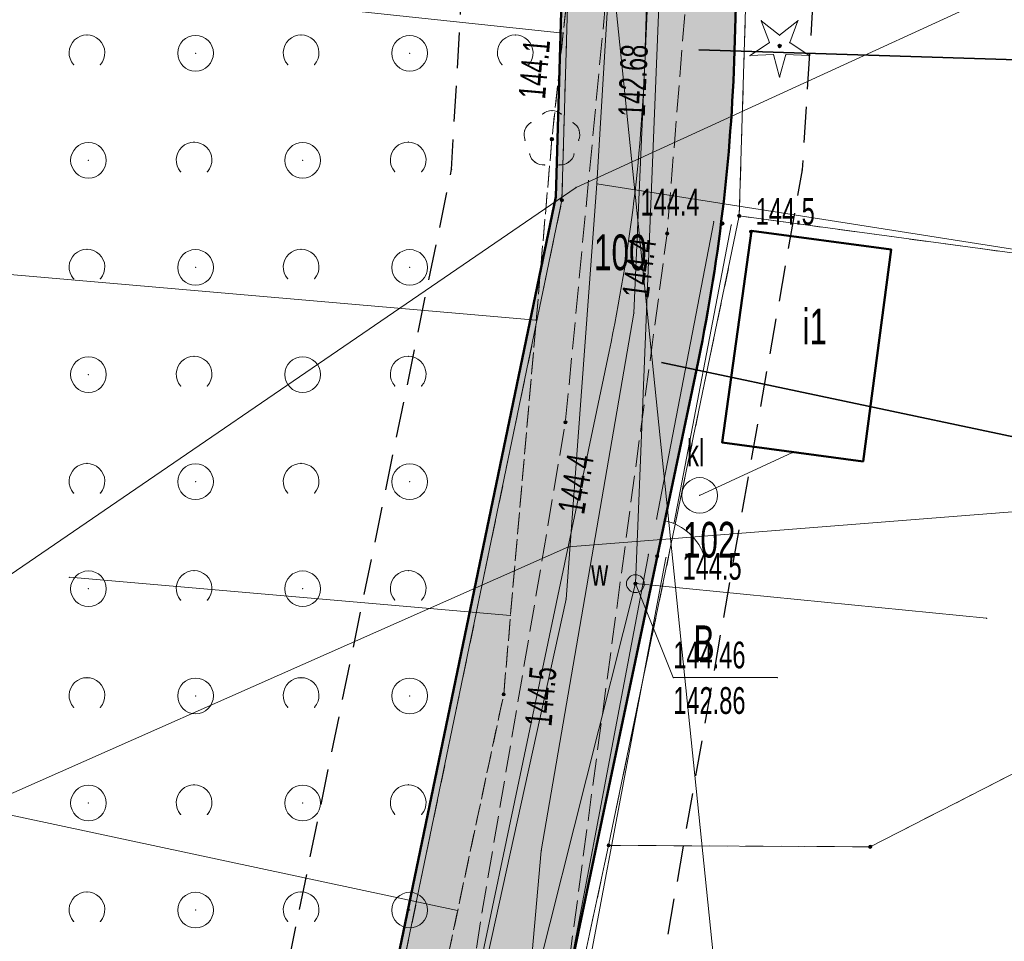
# Model space of a CAD drawing. Extents: x 6456700 to 6518119, y 5963420 to 5980059.
# Tile 213 of 256: x 6512472 to 6512499, y 5966278 to 5966304. Entities that reach past the tile are written whole.
import ezdxf
from ezdxf.enums import TextEntityAlignment as Align

# ---------------------------------------------------------------- set-up
doc = ezdxf.new("R2010")
doc.units = 0
doc.header["$MEASUREMENT"] = 0
for name, pattern in [('L_0_03', [1, 0.5, -0.5]), ('L_0_04', [1.5, 1, -0.5]), ('L_0_52', [1, 0.75, -0.25]), ('L_0_5A', [0.75, 0.5, -0.25])]:
    doc.linetypes.add(name, pattern=pattern)
doc.layers.get('0').update_dxf_attribs({"color": 2, "linetype": 'CONTINUOUS', "lineweight": 5})
for name, color, linetype, lineweight in [('000_Inne__niezydentyfikowane_', 7, 'CONTINUOUS', 18), ('18mm Kreska ciągła', 7, 'CONTINUOUS', 18), ('203_punkt_graniczny', 7, 'CONTINUOUS', 18), ('210_oznaczenie_konturu_uzytku_gruntowego', 96, 'CONTINUOUS', 18), ('211_numer_dzialki_ewidencyjnej', 7, 'CONTINUOUS', 18), ('218_kontur_uzytku_gruntowego', 96, 'L_0_03', 18), ('219_dzialka_ewidencyjna', 7, 'CONTINUOUS', 18), ('312_budynek_ewidencyjny', 7, 'CONTINUOUS', 18), ('312_oznaczenie_budynku_ewidencyjnego_Atr117', 7, 'CONTINUOUS', 18), ('35mm Ciągła', 7, 'CONTINUOUS', 35), ('50mm Kreska ciągła', 7, 'CONTINUOUS', 50), ('9mm Kreska ciągła', 252, 'CONTINUOUS', 9), ('drzewo_iglaste', 7, 'CONTINUOUS', 18), ('drzewo_lisciaste', 7, 'CONTINUOUS', 18), ('furtka', 7, 'CONTINUOUS', 18), ('jezdnia', 7, 'CONTINUOUS', 18), ('komora_podziemna', 7, 'CONTINUOUS', 18), ('komora_podziemna_Atr17', 7, 'CONTINUOUS', 18), ('ogrodzenie_trwale', 7, 'CONTINUOUS', 18), ('osadnik__szambo', 7, 'CONTINUOUS', 18), ('osadnik__szambo_Atr17', 7, 'CONTINUOUS', 18), ('pikieta_naturalna', 7, 'CONTINUOUS', 18), ('pikieta_naturalna_Atr2', 7, 'CONTINUOUS', 18), ('przewod_elektroenergetyczny_niskiego_napiecia', 7, 'CONTINUOUS', 18), ('przewod_kanalizacyjny', 7, 'CONTINUOUS', 18), ('przewod_telekomunikacyjny_podziemny', 7, 'CONTINUOUS', 18), ('przewod_wodociagowy', 7, 'CONTINUOUS', 18), ('rzedna', 7, 'CONTINUOUS', 18), ('rzedna_Atr2', 7, 'CONTINUOUS', 18), ('rzedna_Atr3', 7, 'CONTINUOUS', 18), ('sciana_oporowa__linia_', 7, 'CONTINUOUS', 18), ('skarpa_nieumocniona', 7, 'CONTINUOUS', 18), ('zadrzewienie__zakrzewienie', 7, 'CONTINUOUS', 18), ('Zakres', 7, 'CONTINUOUS', 18)]:
    doc.layers.add(name, color=color, linetype=linetype, lineweight=lineweight)
doc.styles.get("Standard").update_dxf_attribs({"font": 'txt', "width": 0.75})

# ---------------------------------------------------------------- blocks, each defined once
blk = doc.blocks.new('mdcp_nowa')
at = {"layer": '203_punkt_graniczny', "linetype": 'Continuous', "lineweight": 18, "true_color": 0x000000}
for points in [[(6495218.31, 5982749.665, 1), (6495218.31, 5982749.755, 1)], [(6495223.28, 5982749.225, 1), (6495223.28, 5982749.315, 1)], [(6495219.62, 5982731.595, 1), (6495219.62, 5982731.685, 1)], [(6495226.95, 5982731.555, 1), (6495226.95, 5982731.645, 1)]]:
    blk.add_hatch(color=18, dxfattribs=at).paths.add_polyline_path(points)
at = {"layer": 'drzewo_iglaste', "linetype": 'Continuous', "lineweight": 18, "true_color": 0x009900}
blk.add_hatch(color=94, dxfattribs=at).paths.add_polyline_path([(6495224.41, 5982753.98, 1), (6495224.41, 5982754.08, 1)])
at = {"layer": 'drzewo_lisciaste', "linetype": 'Continuous', "lineweight": 18, "true_color": 0x009900}
blk.add_hatch(color=94, dxfattribs=at).paths.add_polyline_path([(6495218.03, 5982751.37, 1), (6495218.03, 5982751.47, 1)])
at = {"layer": 'pikieta_naturalna', "linetype": 'Continuous', "lineweight": 18, "true_color": 0x000000}
for points in [[(6495218.03, 5982751.375, 1), (6495218.03, 5982751.465, 1)], [(6495222.81, 5982749.015, 1), (6495222.81, 5982749.105, 1)], [(6495221.26, 5982748.735, 1), (6495221.26, 5982748.825, 1)], [(6495223.61, 5982748.785, 1), (6495223.61, 5982748.875, 1)], [(6495218.41, 5982743.445, 1), (6495218.41, 5982743.535, 1)], [(6495220.98, 5982739.695, 1), (6495220.98, 5982739.785, 1)], [(6495216.68, 5982735.825, 1), (6495216.68, 5982735.915, 1)]]:
    blk.add_hatch(color=18, dxfattribs=at).paths.add_polyline_path(points)
at = {"layer": 'rzedna', "linetype": 'Continuous', "lineweight": 18, "true_color": 0x000000}
blk.add_hatch(color=18, dxfattribs=at).paths.add_polyline_path([(6495220.37, 5982738.925, 1), (6495220.37, 5982739.015, 1)])
at = {"layer": '000_Inne__niezydentyfikowane_', "linetype": 'Continuous', "lineweight": 18, "flags": 128}
for points in [[(6495218.35, 5982754.39), (6495206.82, 5982755.62)], [(6495217.59, 5982746.35), (6495193.69, 5982748.42)], [(6495216.87, 5982738.08), (6495204.51, 5982739.15)], [(6495215.39, 5982729.82), (6495191.15, 5982734.99)]]:
    blk.add_lwpolyline(points, dxfattribs=at)
at = {"layer": '000_Inne__niezydentyfikowane_'}
for p in [(6495218.35, 5982754.39), (6495217.59, 5982746.35), (6495204.51, 5982739.15), (6495216.87, 5982738.08), (6495215.39, 5982729.82)]:
    blk.add_point(p, dxfattribs=at)
at = {"layer": '203_punkt_graniczny', "color": 7, "linetype": 'Continuous', "lineweight": 18}
for centre in [(6495218.31, 5982749.71), (6495223.28, 5982749.27), (6495219.62, 5982731.64), (6495226.95, 5982731.6)]:
    blk.add_circle(centre, 0.045, dxfattribs=at)
at = {"layer": '203_punkt_graniczny'}
for p in [(6495218.31, 5982749.71), (6495223.28, 5982749.27), (6495219.62, 5982731.64), (6495226.95, 5982731.6)]:
    blk.add_point(p, dxfattribs=at)
at = {"layer": '218_kontur_uzytku_gruntowego', "lineweight": 18, "flags": 128}
for points in [[(6495218.31, 5982749.71), (6495219.08, 5982776.24)], [(6495223.28, 5982749.27), (6495224.09, 5982775.84)], [(6495212.69, 5982722.62), (6495218.31, 5982749.71)], [(6495219.62, 5982731.64), (6495223.28, 5982749.27)], [(6495250.35, 5982745.6), (6495223.28, 5982749.27)], [(6495232.48, 5982734.43), (6495226.95, 5982731.6)], [(6495219.62, 5982731.64), (6495217.68, 5982722.62)], [(6495226.95, 5982731.6), (6495219.62, 5982731.64)]]:
    blk.add_lwpolyline(points, dxfattribs=at)
at = {"layer": '218_kontur_uzytku_gruntowego'}
for p in [(6495218.31, 5982749.71), (6495218.31, 5982749.71), (6495218.31, 5982749.71), (6495218.31, 5982749.71), (6495223.28, 5982749.27), (6495223.28, 5982749.27), (6495223.28, 5982749.27), (6495223.28, 5982749.27), (6495223.28, 5982749.27), (6495223.28, 5982749.27), (6495219.62, 5982731.64), (6495219.62, 5982731.64), (6495219.62, 5982731.64), (6495219.62, 5982731.64), (6495219.62, 5982731.64), (6495219.62, 5982731.64), (6495226.95, 5982731.6), (6495226.95, 5982731.6), (6495226.95, 5982731.6), (6495226.95, 5982731.6)]:
    blk.add_point(p, dxfattribs=at)
at = {"layer": '219_dzialka_ewidencyjna', "color": 3, "linetype": 'Continuous', "lineweight": 18, "flags": 128}
for points in [[(6495219.08, 5982776.24), (6495218.31, 5982749.71)], [(6495224.09, 5982775.84), (6495223.28, 5982749.27)], [(6495218.31, 5982749.71), (6495212.69, 5982722.62)], [(6495223.28, 5982749.27), (6495219.62, 5982731.64)], [(6495223.28, 5982749.27), (6495250.35, 5982745.6)], [(6495226.95, 5982731.6), (6495232.48, 5982734.43)], [(6495219.62, 5982731.64), (6495217.68, 5982722.62)], [(6495219.62, 5982731.64), (6495226.95, 5982731.6)]]:
    blk.add_lwpolyline(points, dxfattribs=at)
at = {"layer": '219_dzialka_ewidencyjna', "color": 3}
for p in [(6495218.31, 5982749.71), (6495218.31, 5982749.71), (6495223.28, 5982749.27), (6495223.28, 5982749.27), (6495223.28, 5982749.27), (6495219.62, 5982731.64), (6495219.62, 5982731.64), (6495219.62, 5982731.64), (6495226.95, 5982731.6), (6495226.95, 5982731.6)]:
    blk.add_point(p, dxfattribs=at)
at = {"layer": '312_budynek_ewidencyjny', "color": 7, "linetype": 'Continuous', "lineweight": 50, "flags": 128}
for points in [[(6495222.8, 5982742.92), (6495223.62, 5982748.85)], [(6495223.62, 5982748.85), (6495227.54, 5982748.33)], [(6495227.54, 5982748.33), (6495226.75, 5982742.39)], [(6495226.75, 5982742.39), (6495222.8, 5982742.92)]]:
    blk.add_lwpolyline(points, dxfattribs=at)
at = {"layer": '312_budynek_ewidencyjny'}
for p in [(6495223.62, 5982748.85), (6495223.62, 5982748.85), (6495227.54, 5982748.33), (6495227.54, 5982748.33), (6495222.8, 5982742.92), (6495222.8, 5982742.92), (6495226.75, 5982742.39), (6495226.75, 5982742.39)]:
    blk.add_point(p, dxfattribs=at)
at = {"layer": 'drzewo_iglaste', "color": 94, "linetype": 'Continuous', "lineweight": 13, "flags": 128}
for points in [[(6495224.127, 5982754.123), (6495223.898, 5982754.736)], [(6495223.898, 5982754.736), (6495224.41, 5982754.329)], [(6495224.41, 5982754.329), (6495224.922, 5982754.736)], [(6495224.922, 5982754.736), (6495224.693, 5982754.123)], [(6495223.582, 5982753.762), (6495224.127, 5982754.123)], [(6495224.693, 5982754.123), (6495225.238, 5982753.762)], [(6495224.235, 5982753.79), (6495223.582, 5982753.762)], [(6495224.41, 5982753.16), (6495224.235, 5982753.79)], [(6495224.585, 5982753.79), (6495224.41, 5982753.16)], [(6495225.238, 5982753.762), (6495224.585, 5982753.79)]]:
    blk.add_lwpolyline(points, dxfattribs=at)
at = {"layer": 'drzewo_iglaste', "color": 94, "linetype": 'Continuous', "lineweight": 18}
blk.add_circle((6495224.41, 5982754.03), 0.05, dxfattribs=at)
at = {"layer": 'drzewo_iglaste'}
for p in [(6495223.898, 5982754.736), (6495223.898, 5982754.736), (6495224.922, 5982754.736), (6495224.922, 5982754.736), (6495224.41, 5982754.329), (6495224.41, 5982754.329), (6495224.127, 5982754.123), (6495224.127, 5982754.123), (6495224.41, 5982754.03), (6495224.693, 5982754.123), (6495224.693, 5982754.123), (6495223.582, 5982753.762), (6495223.582, 5982753.762), (6495224.235, 5982753.79), (6495224.235, 5982753.79), (6495224.585, 5982753.79), (6495224.585, 5982753.79), (6495225.238, 5982753.762), (6495225.238, 5982753.762), (6495224.41, 5982753.16), (6495224.41, 5982753.16)]:
    blk.add_point(p, dxfattribs=at)
at = {"layer": 'drzewo_lisciaste', "color": 94, "linetype": 'Continuous', "lineweight": 18}
blk.add_circle((6495218.03, 5982751.42), 0.05, dxfattribs=at)
at = {"layer": 'drzewo_lisciaste', "color": 94, "linetype": 'Continuous', "lineweight": 13}
for centre, start, end in [((6495218.03, 5982751.82), 49.272, 130.728), ((6495217.65, 5982751.544), 121.308, 202.548), ((6495218.41, 5982751.544), 337.452, 58.692), ((6495217.795, 5982751.096), 193.221, 274.871), ((6495218.265, 5982751.096), 265.129, 346.779)]:
    blk.add_arc(centre, 0.4, start, end, dxfattribs=at)
at = {"layer": 'drzewo_lisciaste'}
for p in [(6495217.769, 5982752.123), (6495218.03, 5982752.22), (6495218.291, 5982752.123), (6495217.442, 5982751.886), (6495218.618, 5982751.886), (6495217.27, 5982751.668), (6495218.79, 5982751.668), (6495217.281, 5982751.391), (6495218.03, 5982751.42), (6495218.779, 5982751.391), (6495217.406, 5982751.005), (6495218.654, 5982751.005), (6495217.56, 5982750.772), (6495217.829, 5982750.697), (6495218.231, 5982750.697), (6495218.5, 5982750.772)]:
    blk.add_point(p, dxfattribs=at)
at = {"layer": 'furtka', "color": 7, "linetype": 'Continuous', "lineweight": 18, "flags": 128}
blk.add_lwpolyline([(6495221.21, 5982740.73), (6495220.98, 5982739.74)], dxfattribs=at)
at = {"layer": 'furtka', "color": 7, "linetype": 'Continuous', "lineweight": 18}
blk.add_arc((6495220.872, 5982739.269), 1.5, 16.921, 76.921, dxfattribs=at)
at = {"layer": 'furtka'}
for p in [(6495221.21, 5982740.73), (6495221.211, 5982740.73), (6495221.896, 5982740.364), (6495220.98, 5982739.74), (6495222.307, 5982739.705)]:
    blk.add_point(p, dxfattribs=at)
at = {"layer": 'jezdnia', "color": 7, "linetype": 'L_0_52', "lineweight": 18, "flags": 128}
blk.add_lwpolyline([(6495195.83, 5982978.97), (6495200.77, 5982990.52), (6495203.76, 5983005.28), (6495200.35, 5983025.82), (6495193.24, 5983036.29), (6495189.14, 5983049.6), (6495185.12, 5983067.8), (6495183.17, 5983077.08), (6495178.19, 5983089.73), (6495174.64, 5983098.86), (6495168.43, 5983115.09), (6495161.55, 5983133.83), (6495154.76, 5983147.58), (6495144.33, 5983166.27), (6495135.54, 5983182.13), (6495131.43, 5983212.99), (6495131.68, 5983233.26), (6495131.46, 5983243.99), (6495128.32, 5983280.81), (6495127.29, 5983298.52), (6495124.19, 5983336.19), (6495123.5, 5983344), (6495121.28, 5983367.92), (6495119.64, 5983396.13), (6495116.73, 5983412.76), (6495117.19, 5983441.35), (6495116.43, 5983457.42), (6495115.48, 5983476.53), (6495115.11, 5983482.62), (6495112.3, 5983484.4), (6495091.45, 5983481.81), (6495091.37, 5983484.19), (6495109.96, 5983486.92), (6495113.25, 5983490.41), (6495113.24, 5983503.43), (6495112.69, 5983521.82), (6495113.13, 5983545.8), (6495113.51, 5983566.95), (6495116.02, 5983585), (6495118.4, 5983609.28), (6495123.42, 5983650.06), (6495131.2, 5983686.54), (6495140.07, 5983719.72), (6495146.41, 5983753.33), (6495149.05, 5983763.24), (6495154.18, 5983776.85), (6495160.67, 5983784.68), (6495175.29, 5983798.4), (6495197.26, 5983816.17), (6495217.4, 5983831.86), (6495238.65, 5983846.53), (6495263.72, 5983869.02), (6495276.39, 5983884.8), (6495285.32, 5983901), (6495289.2, 5983910.41), (6495292.89, 5983924.2), (6495294.78, 5983930.12), (6495299.2, 5983944.93), (6495304.61, 5983964.52), (6495307.5, 5983979.46), (6495307.59, 5983992.22), (6495306.46, 5984009.09), (6495305.69, 5984028.3), (6495305.67, 5984038.17), (6495300.99, 5984057.07), (6495297.28, 5984082.3), (6495291.79, 5984107.54), (6495288.36, 5984130.45), (6495280.64, 5984151.56), (6495274.64, 5984171.22), (6495270.98, 5984181.26), (6495273.99, 5984181.03), (6495276.87, 5984171.8), (6495283.5, 5984152.14), (6495291.35, 5984131.82), (6495294.78, 5984110.77), (6495299.68, 5984081.31), (6495303.27, 5984060.79), (6495332.62, 5984062.58), (6495350.78, 5984065.69), (6495352.73, 5984070.57), (6495357.63, 5984062.1), (6495352.37, 5984062.87), (6495334.16, 5984059.86), (6495303.89, 5984056.79), (6495307.64, 5984045.46), (6495309.06, 5984037.47), (6495310.62, 5984029.01), (6495312.95, 5983997.49), (6495310.44, 5983991.82), (6495310.09, 5983979.31), (6495307.08, 5983963.82), (6495301.68, 5983944.67), (6495295.97, 5983923.79), (6495292.77, 5983913.71), (6495290.13, 5983906.38), (6495284.32, 5983893.37), (6495278.05, 5983883.04), (6495264.46, 5983865.44), (6495239.09, 5983842.69), (6495219.23, 5983829.73), (6495216.93, 5983819.97), (6495223.58, 5983813.84), (6495228.16, 5983809.41), (6495224.21, 5983807.55), (6495214.94, 5983813.05), (6495207.87, 5983817.5), (6495201.24, 5983815.27), (6495178.34, 5983796.41), (6495165.6, 5983786.15), (6495159.73, 5983777.73), (6495154.77, 5983771.17), (6495151.16, 5983759.97), (6495150.26, 5983749.93), (6495142.6, 5983719.51), (6495134.42, 5983684.95), (6495127.4, 5983650.76), (6495120.08, 5983602.2), (6495117.42, 5983578.29), (6495115.94, 5983567.9), (6495115.38, 5983544.13), (6495115.07, 5983520.98), (6495115.65, 5983504.52), (6495116.24, 5983490.91), (6495120.25, 5983487.29), (6495126.33, 5983487.84), (6495143.65, 5983489.58), (6495144.46, 5983486.94), (6495127.88, 5983485.15), (6495121.64, 5983482.36), (6495118.37, 5983476.22), (6495119.55, 5983458.22), (6495119.45, 5983441.1), (6495120.18, 5983413.18), (6495121.99, 5983405.13), (6495126.07, 5983403.29), (6495130.48, 5983403.23), (6495129.73, 5983399.77), (6495124.35, 5983396.96), (6495123.73, 5983368.04), (6495126.63, 5983336.2), (6495129.59, 5983298.85), (6495131.1, 5983280.79), (6495133, 5983262.8), (6495134.25, 5983243.51), (6495134.8, 5983233.03), (6495133.67, 5983213.6), (6495138.07, 5983181.73), (6495146.27, 5983167.62), (6495157.18, 5983147.99), (6495163.68, 5983134.39), (6495170.96, 5983115.51), (6495175.46, 5983104.48), (6495181.17, 5983100.74), (6495199.93, 5983101.55), (6495199.17, 5983099.07), (6495182.34, 5983097.53), (6495180.35, 5983094.32), (6495185.39, 5983081.2), (6495192.07, 5983052.44), (6495195.58, 5983038.04), (6495198.53, 5983033.23), (6495203.76, 5983025.83), (6495206.13, 5983003.89), (6495202.54, 5982989.27), (6495201.18, 5982984.38), (6495199.22, 5982977.33), (6495199.31, 5982965.37), (6495200.17, 5982948.62), (6495203.01, 5982926.24), (6495205.43, 5982907.13), (6495210.02, 5982873.53), (6495214.31, 5982847.66), (6495217.75, 5982836.69), (6495222.16, 5982822), (6495228.36, 5982806.97), (6495230.37, 5982804.25), (6495235.28, 5982800.03), (6495240.12, 5982797.03), (6495226.36, 5982801.25), (6495225.42, 5982799.59), (6495224.16, 5982791.52), (6495222.71, 5982778.54), (6495222.21, 5982760.62), (6495221.26, 5982748.78), (6495217.72, 5982722.5), (6495220.89, 5982699.43), (6495222.63, 5982688.01), (6495226.82, 5982681.43), (6495232.44, 5982678.09), (6495238.57, 5982677.74), (6495238.58, 5982674.2), (6495234.94, 5982674.18), (6495222.7, 5982675.95), (6495211.13, 5982675.67), (6495203.44, 5982672.24), (6495190.56, 5982660.85), (6495183.64, 5982651.87), (6495180.18, 5982645.51), (6495176.56, 5982638.14), (6495173.06, 5982629.9), (6495169.79, 5982622.28), (6495168.95, 5982621.1), (6495167.1, 5982622.09), (6495169.54, 5982629.99), (6495175.88, 5982643.52), (6495181.21, 5982652.88), (6495188.25, 5982661.9), (6495200.25, 5982673.34), (6495211.64, 5982680.53), (6495218.14, 5982692.06), (6495218.39, 5982699.72), (6495215.1, 5982723.62), (6495216.08, 5982729.8), (6495218.41, 5982743.49), (6495220.09, 5982761.04), (6495220.41, 5982779.3), (6495221.74, 5982791.03), (6495222.5, 5982799.07), (6495220.92, 5982803.86), (6495210.51, 5982812.59), (6495206.38, 5982817.94), (6495202.5, 5982823.86), (6495197.41, 5982834.99), (6495191.07, 5982840.79), (6495178.96, 5982851.25), (6495180.72, 5982852.83), (6495192.33, 5982842.82), (6495193.9, 5982841.49), (6495196.29, 5982839.47), (6495200.7, 5982838.43), (6495206.86, 5982825.62), (6495210.11, 5982820.87), (6495214.26, 5982814.71), (6495221.36, 5982809.09), (6495224.36, 5982806.84), (6495223.38, 5982810.9), (6495218.5, 5982823.84), (6495214.57, 5982836.22), (6495211.53, 5982847.15), (6495206.8, 5982872.08), (6495202.64, 5982906.51), (6495199.04, 5982926.21), (6495196.67, 5982948.55), (6495195.68, 5982964.58)], close=True, dxfattribs=at)
at = {"layer": 'jezdnia'}
for p in [(6495221.26, 5982748.78), (6495218.41, 5982743.49), (6495216.08, 5982729.8)]:
    blk.add_point(p, dxfattribs=at)
at = {"layer": 'komora_podziemna', "color": 5, "linetype": 'Continuous', "lineweight": 13}
blk.add_circle((6495220.37, 5982738.97), 0.25, dxfattribs=at)
at = {"layer": 'komora_podziemna'}
blk.add_point((6495220.37, 5982738.97), dxfattribs=at)
at = {"layer": 'ogrodzenie_trwale'}
blk.add_point((6495222.81, 5982749.06), dxfattribs=at)
at = {"layer": 'osadnik__szambo', "color": 34, "linetype": 'Continuous', "lineweight": 18}
blk.add_circle((6495222.17, 5982741.44), 0.5, dxfattribs=at)
at = {"layer": 'osadnik__szambo'}
blk.add_point((6495222.17, 5982741.44), dxfattribs=at)
at = {"layer": 'pikieta_naturalna', "color": 7, "linetype": 'Continuous', "lineweight": 18}
for centre in [(6495218.03, 5982751.42), (6495222.81, 5982749.06), (6495221.26, 5982748.78), (6495223.61, 5982748.83), (6495218.41, 5982743.49), (6495220.98, 5982739.74), (6495216.68, 5982735.87)]:
    blk.add_circle(centre, 0.045, dxfattribs=at)
at = {"layer": 'pikieta_naturalna'}
for p in [(6495218.03, 5982751.42), (6495222.81, 5982749.06), (6495221.26, 5982748.78), (6495223.61, 5982748.83), (6495218.41, 5982743.49), (6495220.98, 5982739.74), (6495216.68, 5982735.87)]:
    blk.add_point(p, dxfattribs=at)
at = {"layer": 'przewod_elektroenergetyczny_niskiego_napiecia', "color": 1, "linetype": 'Continuous', "lineweight": 18, "flags": 128}
blk.add_lwpolyline([(6495223.63, 5982718.04), (6495219.14, 5982761.8)], dxfattribs=at)
at = {"layer": 'przewod_kanalizacyjny', "color": 34, "linetype": 'Continuous', "lineweight": 18, "flags": 128}
blk.add_lwpolyline([(6495222.17, 5982741.44), (6495224.77, 5982742.64)], dxfattribs=at)
at = {"layer": 'przewod_kanalizacyjny'}
for p in [(6495224.77, 5982742.64), (6495222.17, 5982741.44)]:
    blk.add_point(p, dxfattribs=at)
at = {"layer": 'przewod_telekomunikacyjny_podziemny', "color": 30, "linetype": 'Continuous', "lineweight": 18, "flags": 128}
for points in [[(6495220.81, 5982801.32), (6495222.47, 5982799.87), (6495220.83, 5982781.87), (6495219.79, 5982758.53), (6495219.29, 5982750.17), (6495218.43, 5982738.54), (6495215.29, 5982724.28), (6495215.56, 5982719.74), (6495216.64, 5982719.05), (6495239.23, 5982720.99), (6495243.34, 5982715.03), (6495239.55, 5982710.53)], [(6495227.92, 5982680.88), (6495225.72, 5982683.55), (6495222.73, 5982689.6), (6495220.39, 5982697.74), (6495216.83, 5982721.36), (6495217.73, 5982731.49), (6495220.33, 5982746.55), (6495221.13, 5982764.75), (6495223.07, 5982800.31), (6495220.81, 5982801.32)], [(6495219.29, 5982750.17), (6495243.66, 5982746.34), (6495252.87, 5982743.01), (6495254.9, 5982739.92)]]:
    blk.add_lwpolyline(points, dxfattribs=at)
at = {"layer": 'przewod_telekomunikacyjny_podziemny'}
for p in [(6495219.29, 5982750.17), (6495219.29, 5982750.17), (6495220.33, 5982746.55), (6495218.43, 5982738.54), (6495217.73, 5982731.49)]:
    blk.add_point(p, dxfattribs=at)
at = {"layer": 'przewod_wodociagowy', "color": 5, "linetype": 'Continuous', "lineweight": 18, "flags": 128}
for points in [[(6495221.38, 5982677.4), (6495221.38, 5982677.65), (6495218.75, 5982702.14), (6495216.25, 5982722.62), (6495220.37, 5982738.97), (6495221.1, 5982757), (6495223.17, 5982787.77), (6495226.76, 5982805.45)], [(6495199.68, 5982737.05), (6495218.71, 5982750.07), (6495236.73, 5982758.33), (6495239.81, 5982767.68), (6495237.72, 5982768.37)], [(6495196.81, 5982730.4), (6495218.5, 5982740), (6495231.4, 5982741.02), (6495240.18, 5982742.91)], [(6495230.21, 5982738), (6495220.37, 5982738.97)]]:
    blk.add_lwpolyline(points, dxfattribs=at)
at = {"layer": 'przewod_wodociagowy'}
for p in [(6495218.71, 5982750.07), (6495218.5, 5982740), (6495220.37, 5982738.97), (6495220.37, 5982738.97), (6495230.21, 5982738)]:
    blk.add_point(p, dxfattribs=at)
at = {"layer": 'rzedna', "color": 7, "linetype": 'Continuous', "lineweight": 18}
blk.add_circle((6495220.37, 5982738.97), 0.045, dxfattribs=at)
at = {"layer": 'rzedna'}
blk.add_point((6495220.37, 5982738.97), dxfattribs=at)
at = {"layer": 'rzedna_Atr2', "color": 7, "linetype": 'Continuous', "lineweight": 18, "flags": 128}
blk.add_lwpolyline([(6495220.37, 5982738.97), (6495221.43, 5982736.34), (6495224.347, 5982736.34)], dxfattribs=at)
at = {"layer": 'rzedna_Atr2'}
for p in [(6495220.37, 5982738.97), (6495221.43, 5982736.34), (6495224.347, 5982736.34)]:
    blk.add_point(p, dxfattribs=at)
at = {"layer": 'sciana_oporowa__linia_', "color": 7, "linetype": 'Continuous', "lineweight": 18, "flags": 128}
for points in [[(6495220.964, 5982740.777), (6495222.564, 5982749.107)], [(6495221.456, 5982740.683), (6495223.055, 5982749.013)], [(6495223.016, 5982710.854), (6495219.501, 5982710.083), (6495217.462, 5982722.502), (6495220.734, 5982739.787)], [(6495222.924, 5982711.346), (6495220.079, 5982710.917), (6495217.978, 5982722.498), (6495221.226, 5982739.694)]]:
    blk.add_lwpolyline(points, dxfattribs=at)
at = {"layer": 'sciana_oporowa__linia_'}
for p in [(6495222.564, 5982749.107), (6495223.055, 5982749.013), (6495220.964, 5982740.777), (6495221.456, 5982740.683), (6495220.734, 5982739.787), (6495221.226, 5982739.694)]:
    blk.add_point(p, dxfattribs=at)
at = {"layer": 'skarpa_nieumocniona', "color": 7, "linetype": 'L_0_5A', "lineweight": 18, "flags": 128}
blk.add_lwpolyline([(6495164.9, 5982649.94), (6495163.09, 5982656.15), (6495163.22, 5982669.76), (6495188.38, 5982689.5), (6495186.2, 5982708.84), (6495198.1, 5982771.69), (6495189.71, 5982797.13), (6495190.11, 5982813.04), (6495182.48, 5982827.31), (6495178.96, 5982851.25), (6495191.07, 5982840.79), (6495191.62, 5982834.85), (6495199.04, 5982823.27), (6495211.41, 5982810.19), (6495217.82, 5982801.43), (6495220.68, 5982793.48), (6495219.14, 5982761.8), (6495218.03, 5982751.42), (6495216.68, 5982735.87), (6495213.76, 5982722.16), (6495216.69, 5982694.74), (6495210.67, 5982683.55), (6495198.18, 5982673.88), (6495187.65, 5982663.43), (6495180.03, 5982652.28), (6495172.14, 5982641.91), (6495170.9, 5982640.23)], close=True, dxfattribs=at)
at = {"layer": 'skarpa_nieumocniona'}
for p in [(6495218.03, 5982751.42), (6495218.03, 5982751.42), (6495216.68, 5982735.87), (6495216.68, 5982735.87)]:
    blk.add_point(p, dxfattribs=at)
at = {"layer": 'zadrzewienie__zakrzewienie', "color": 7, "linetype": 'L_0_5A', "lineweight": 18, "flags": 128}
blk.add_lwpolyline([(6495208.22, 5982696.63), (6495198.36, 5982723.92), (6495199.6, 5982754.85), (6495198.1, 5982771.69), (6495189.71, 5982797.13), (6495190.11, 5982813.04), (6495182.48, 5982827.31), (6495178.96, 5982851.25), (6495191.07, 5982840.79), (6495191.62, 5982834.85), (6495199.04, 5982823.27), (6495211.41, 5982810.19), (6495217.82, 5982801.43), (6495220.68, 5982793.48), (6495219.14, 5982761.8), (6495218.03, 5982751.42), (6495216.68, 5982735.87), (6495213.76, 5982722.16), (6495216.69, 5982694.74)], close=True, dxfattribs=at)
at = {"layer": 'zadrzewienie__zakrzewienie', "color": 7, "linetype": 'Continuous', "lineweight": 18}
for centre in [(6495208.046, 5982753.826), (6495214.046, 5982753.826), (6495205.046, 5982750.826), (6495211.046, 5982750.826), (6495208.046, 5982747.826), (6495214.046, 5982747.826), (6495205.046, 5982744.826), (6495211.046, 5982744.826), (6495208.046, 5982741.826), (6495214.046, 5982741.826), (6495205.046, 5982738.826), (6495211.046, 5982738.826), (6495208.046, 5982735.826), (6495214.046, 5982735.826), (6495205.046, 5982732.826), (6495211.046, 5982732.826), (6495208.046, 5982729.826), (6495214.046, 5982729.826)]:
    blk.add_circle(centre, 0.5, dxfattribs=at)
for centre in [(6495205.004, 5982753.837), (6495211.004, 5982753.837), (6495217.004, 5982753.837), (6495208.004, 5982750.837), (6495214.004, 5982750.837), (6495205.004, 5982747.837), (6495211.004, 5982747.837), (6495208.004, 5982744.837), (6495214.004, 5982744.837), (6495205.004, 5982741.837), (6495211.004, 5982741.837), (6495208.004, 5982738.837), (6495214.004, 5982738.837), (6495205.004, 5982735.837), (6495211.004, 5982735.837), (6495208.004, 5982732.837), (6495214.004, 5982732.837), (6495205.004, 5982729.837), (6495211.004, 5982729.837)]:
    blk.add_arc(centre, 0.5, 318.85, 221.162, dxfattribs=at)
at = {"layer": 'zadrzewienie__zakrzewienie'}
for p in [(6495205.004, 5982754.337), (6495211.004, 5982754.337), (6495217.004, 5982754.337), (6495208.046, 5982753.826), (6495214.046, 5982753.826), (6495204.628, 5982753.508), (6495205.38, 5982753.508), (6495210.628, 5982753.508), (6495211.38, 5982753.508), (6495216.628, 5982753.508), (6495217.38, 5982753.508), (6495208.004, 5982751.337), (6495214.004, 5982751.337), (6495218.03, 5982751.42), (6495205.046, 5982750.826), (6495211.046, 5982750.826), (6495207.628, 5982750.508), (6495208.38, 5982750.508), (6495213.628, 5982750.508), (6495214.38, 5982750.508), (6495205.004, 5982748.337), (6495211.004, 5982748.337), (6495208.046, 5982747.826), (6495214.046, 5982747.826), (6495204.628, 5982747.508), (6495205.38, 5982747.508), (6495210.628, 5982747.508), (6495211.38, 5982747.508), (6495208.004, 5982745.337), (6495214.004, 5982745.337), (6495205.046, 5982744.826), (6495211.046, 5982744.826), (6495207.628, 5982744.508), (6495208.38, 5982744.508), (6495213.628, 5982744.508), (6495214.38, 5982744.508), (6495205.004, 5982742.337), (6495211.004, 5982742.337), (6495208.046, 5982741.826), (6495214.046, 5982741.826), (6495204.628, 5982741.508), (6495205.38, 5982741.508), (6495210.628, 5982741.508), (6495211.38, 5982741.508), (6495208.004, 5982739.337), (6495214.004, 5982739.337), (6495205.046, 5982738.826), (6495211.046, 5982738.826), (6495207.628, 5982738.508), (6495208.38, 5982738.508), (6495213.628, 5982738.508), (6495214.38, 5982738.508), (6495205.004, 5982736.337), (6495211.004, 5982736.337), (6495208.046, 5982735.826), (6495214.046, 5982735.826), (6495216.68, 5982735.87), (6495204.628, 5982735.508), (6495205.38, 5982735.508), (6495210.628, 5982735.508), (6495211.38, 5982735.508), (6495208.004, 5982733.337), (6495214.004, 5982733.337), (6495205.046, 5982732.826), (6495211.046, 5982732.826), (6495207.628, 5982732.508), (6495208.38, 5982732.508), (6495213.628, 5982732.508), (6495214.38, 5982732.508), (6495205.004, 5982730.337), (6495211.004, 5982730.337), (6495208.046, 5982729.826), (6495214.046, 5982729.826), (6495204.628, 5982729.508), (6495205.38, 5982729.508), (6495210.628, 5982729.508), (6495211.38, 5982729.508)]:
    blk.add_point(p, dxfattribs=at)
at = {"layer": 'Zakres', "linetype": 'L_0_04', "lineweight": 25, "flags": 128}
blk.add_lwpolyline([(6495113.77, 5985050.22), (6495121.12, 5984877.07), (6495125.76, 5984757.87), (6495129.89, 5984649.81), (6495141.08, 5984611.3), (6495145.77, 5984544.53), (6495147.36, 5984487.27), (6495157.22, 5984392.07), (6495162.95, 5984387.45), (6495180.24, 5984384.16), (6495229.5, 5984386.61), (6495251.65, 5984373.41), (6495258.77, 5984357.12), (6495255.44, 5984330.44), (6495250.77, 5984304.39), (6495252.21, 5984282.78), (6495255.46, 5984256.45), (6495254.94, 5984238.25), (6495266.4, 5984211), (6495277.24, 5984182.33), (6495294.2, 5984133.19), (6495300.94, 5984095.37), (6495313.24, 5984037.69), (6495317.44, 5983978.18), (6495300.35, 5983922.18), (6495282.35, 5983883.38), (6495266.21, 5983862.23), (6495242.03, 5983839.67), (6495211.11, 5983816.86), (6495158.26, 5983772.66), (6495130.6, 5983651.16), (6495116.31, 5983543.43), (6495129.51, 5983346.73), (6495134.58, 5983264.71), (6495139.64, 5983186.97), (6495193.25, 5983077.94), (6495199.2, 5983041.97), (6495206.23, 5983026), (6495208.96, 5983004.88), (6495202.27, 5982979.48), (6495202.42, 5982950.13), (6495209.35, 5982897.38), (6495215.97, 5982850.34), (6495228.6, 5982809.97), (6495226.85, 5982778.82), (6495225.04, 5982750.56), (6495220.26, 5982723.37), (6495226.54, 5982679.97), (6495206.06, 5982669.48), (6495192.68, 5982657.71), (6495184.57, 5982648.65), (6495174.78, 5982624.58), (6495164.23, 5982604.61), (6495150.7, 5982588.3), (6495137.69, 5982582.43), (6495118.26, 5982573.75), (6495100.35, 5982558.42), (6495090.36, 5982544.99), (6495075.87, 5982519.06), (6495060.83, 5982499.68), (6495049.41, 5982485.49), (6495035.07, 5982459.7), (6495006.7, 5982406.64), (6494980.89, 5982351.84), (6494944.35, 5982293.29), (6494925.72, 5982250.11), (6494905.2, 5982190.37), (6494898.43, 5982153.5), (6494879.51, 5982063.89), (6494864.14, 5981992.66), (6494816.93, 5981768.61), (6494777.79, 5981577.7), (6494739.84, 5981394.72), (6494718.65, 5981297.89), (6494716.45, 5981237.31), (6494738.62, 5981208.21), (6494776.48, 5981173.06), (6494817.16, 5981137.44), (6494847.63, 5981109.8), (6494877.39, 5981077.08), (6494912.75, 5981030.55), (6494916.06, 5981014.71), (6494903.86, 5980957.01), (6494916.13, 5980953.51), (6494892.32, 5980927.59), (6494850.7, 5980858.8), (6494806.81, 5980779.89), (6494785.1, 5980753.49), (6494715.22, 5980723.29), (6494679.96, 5980686.78), (6494651.35, 5980651.29), (6494549.14, 5980683.24), (6494511.84, 5980659.66), (6494443.61, 5980630.33), (6494428.78, 5980598.6), (6494431.58, 5980579.46), (6494420.56, 5980549.76), (6494416.45, 5980528.2), (6494403.86, 5980507.16), (6494388.89, 5980482.96), (6494365.32, 5980407.99), (6494335.67, 5980315.15), (6494332.29, 5980297.41), (6494335.1, 5980278.18), (6494347.25, 5980254.84), (6494336.79, 5980250.09), (6494300.04, 5980271.34), (6494320.8, 5980301.43), (6494336.81, 5980349.17), (6494344.85, 5980380.92), (6494360.85, 5980437.13), (6494374.18, 5980476.38), (6494386.14, 5980498.84), (6494403.02, 5980528.52), (6494411.33, 5980563.19), (6494420.84, 5980586.25), (6494420.25, 5980601.11), (6494434.95, 5980635.94), (6494446.75, 5980644.99), (6494465.77, 5980647.27), (6494513.02, 5980669.46), (6494507.85, 5980679.68), (6494547.89, 5980705.83), (6494570.06, 5980691.34), (6494636.17, 5980669.05), (6494706.14, 5980756.86), (6494742.78, 5980772.58), (6494798.53, 5980814.27), (6494826.12, 5980867.97), (6494849.57, 5980908.6), (6494845.35, 5980942.01), (6494853.94, 5980970.83), (6494891.08, 5980960.54), (6494890.11, 5980965.73), (6494903.94, 5981025.69), (6494869.98, 5981070.3), (6494770.97, 5981160.58), (6494728.18, 5981200.64), (6494706.13, 5981229.56), (6494707.94, 5981299.75), (6494728.84, 5981398.1), (6494767.06, 5981580.19), (6494806.17, 5981770.55), (6494854.36, 5981994.76), (6494869.73, 5982065.97), (6494888.61, 5982155.44), (6494891.67, 5982173.95), (6494895.82, 5982197.45), (6494916.38, 5982253.72), (6494935.47, 5982297.95), (6494954.97, 5982331.67), (6494972.09, 5982356.64), (6494997.76, 5982411.14), (6495026.29, 5982464.48), (6495041.09, 5982491.09), (6495052.99, 5982505.88), (6495067.51, 5982524.6), (6495081.94, 5982550.43), (6495092.99, 5982565.28), (6495112.86, 5982582.29), (6495133.59, 5982591.55), (6495144.48, 5982596.46), (6495155.87, 5982610.19), (6495165.7, 5982628.8), (6495175.96, 5982654.03), (6495185.62, 5982664.83), (6495200.4, 5982677.82), (6495212.49, 5982688.04), (6495209.64, 5982723.43), (6495215.22, 5982750.57), (6495216.87, 5982779.54), (6495218.31, 5982809.31), (6495206.86, 5982847.92), (6495199.44, 5982894.74), (6495192.11, 5982948.71), (6495190.16, 5982979.24), (6495183.47, 5983075.16), (6495129.79, 5983184.34), (6495124.6, 5983264.07), (6495119.53, 5983346.09), (6495106.27, 5983543.75), (6495120.74, 5983652.9), (6495148.75, 5983779.42), (6495204.15, 5983826.04), (6495273.41, 5983889.36), (6495288.53, 5983927.42), (6495300.83, 5983964.69), (6495303.91, 5983980.14), (6495301.32, 5984039.55), (6495291.1, 5984093.63), (6495284.5, 5984130.67), (6495267.84, 5984178.93), (6495257.12, 5984207.3), (6495244.96, 5984236.19), (6495244.79, 5984255.42), (6495242.25, 5984281.97), (6495240.71, 5984304.95), (6495245.55, 5984331.94), (6495248.51, 5984355.64), (6495243.77, 5984366.47), (6495226.98, 5984376.47), (6495179.54, 5984374.12), (6495158.61, 5984378.09), (6495147.7, 5984386.91), (6495137.38, 5984486.61), (6495135.78, 5984544.04), (6495131.18, 5984609.54), (6495119.95, 5984648.2), (6495115.76, 5984757.49), (6495111.12, 5984876.67), (6495103.73, 5985050.93), (6495109.36, 5985081.73), (6495120.41, 5985085.88)], close=True, dxfattribs=at)
at = {"layer": 'Zakres'}
for p in [(6495215.22, 5982750.57), (6495225.04, 5982750.56)]:
    blk.add_point(p, dxfattribs=at)
at = {"layer": '210_oznaczenie_konturu_uzytku_gruntowego', "lineweight": 20, "width": 0.66}
blk.add_text('B', height=1, dxfattribs=at).set_placement((6495222, 5982737.8), align=Align.TOP_LEFT)
at = {"layer": '211_numer_dzialki_ewidencyjnej', "color": 7, "lineweight": 20, "width": 0.66}
for s, p in [('100', (6495219.21, 5982748.75)), ('102', (6495221.7, 5982740.7))]:
    blk.add_text(s, height=1, dxfattribs=at).set_placement(p, align=Align.TOP_LEFT)
at = {"layer": '312_oznaczenie_budynku_ewidencyjnego_Atr117', "color": 7, "lineweight": 20, "width": 0.66}
blk.add_text('i1', height=1, dxfattribs=at).set_placement((6495225.051, 5982746.67), align=Align.TOP_LEFT)
at = {"layer": 'komora_podziemna_Atr17', "color": 7, "lineweight": 15, "width": 0.66}
blk.add_text('w', height=0.75, dxfattribs=at).set_placement((6495219.129, 5982739.66), align=Align.TOP_LEFT)
at = {"layer": 'osadnik__szambo_Atr17', "color": 34, "lineweight": 15, "width": 0.66}
blk.add_text('kl', height=0.75, dxfattribs=at).set_placement((6495221.819, 5982743.01), align=Align.TOP_LEFT)
at = {"layer": 'pikieta_naturalna_Atr2', "color": 7, "lineweight": 15, "width": 0.66}
for s, rotation, p in [('144.1', 85, (6495217.09, 5982752.59)), ('144.4', 82.3, (6495219.99, 5982747.04)), ('144.4', 80.3, (6495218.19, 5982741.01)), ('144.5', 85, (6495217.27, 5982735.02))]:
    blk.add_text(s, height=0.75, rotation=rotation, dxfattribs=at).set_placement(p, align=Align.TOP_LEFT)
for s, p in [('144.4', (6495220.51, 5982750.03)), ('144.5', (6495223.74, 5982749.77)), ('144.5', (6495221.69, 5982739.83))]:
    blk.add_text(s, height=0.75, dxfattribs=at).set_placement(p, align=Align.TOP_LEFT)
at = {"layer": 'rzedna_Atr2', "color": 7, "lineweight": 15, "width": 0.66}
blk.add_text('142.68', height=0.75, rotation=87.5, dxfattribs=at).set_placement((6495219.881, 5982752.063), align=Align.TOP_LEFT)
blk.add_text('144.46', height=0.75, dxfattribs=at).set_placement((6495221.43, 5982737.348), align=Align.TOP_LEFT)
at = {"layer": 'rzedna_Atr3', "color": 7, "lineweight": 15, "width": 0.66}
blk.add_text('142.86', height=0.75, dxfattribs=at).set_placement((6495221.43, 5982736.072), align=Align.TOP_LEFT)

msp = doc.modelspace()

# ---------------------------------------------------------------- block references
at = {"linetype": 'ByBlock'}
msp.add_blockref('mdcp_nowa', (17268.786, -16450.998), dxfattribs=at)

# ---------------------------------------------------------------- next in the draw order: hatches: boundary and pattern name
at = {"layer": '9mm Kreska ciągła'}
h = msp.add_hatch(dxfattribs=at)
h.set_pattern_fill('SAND_AND_LIME', color=4, scale=0.1)
h.set_pattern_definition([(37.5, (6512163.41104, 5965706.02106), (-0.006803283, 0.208096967), [0, -0.16416, 0, -0.1836, 0, -0.1755]), (7.5, (6512163.41104, 5965706.02106), (0.19113588, 0.30479178), [0, -0.08856, 0, -0.14796, 0, -0.0567]), (-32.5, (6512163.2782, 5965706.02106), (0.33632732, 0.00061118), [0, -0.054, 0, -0.1944, 0, -0.2538]), (-42.5, (6512163.2782, 5965706.02106), (0.32466167, 0.09478896), [0, -0.027, 0, -0.12744, 0, -0.1458])])
edge = h.paths.add_edge_path()
edge.add_line((6512494.454, 5966351.121), (6512492.815, 5966327.914))
edge.add_arc((6512641.445, 5966317.419), 149, 175.96099, 178.25385)
edge.add_line((6512492.514, 5966321.96), (6512491.933, 5966302.891))
edge.add_arc((6512440.957, 5966304.445), 51, 348.133, 358.2538, ccw=False)
edge.add_line((6512490.867, 5966293.957), (6512486.741, 5966274.321))
edge.add_arc((6512500.441, 5966271.442), 14, 168.133, 189.6608)
edge.add_line((6512486.64, 5966269.093), (6512490.395, 5966247.035))
edge.add_line((6512490.395, 5966247.035), (6512490.607, 5966245.791))
edge.add_arc((6512474.833, 5966243.106), 16, 357.4133, 369.6608, ccw=False)
edge.add_line((6512490.817, 5966242.384), (6512490.724, 5966240.322))
edge.add_arc((6512474.74, 5966241.044), 16, 304.6947, 357.4133, ccw=False)
edge.add_line((6512483.848, 5966227.889), (6512479.157, 5966224.642))
edge.add_arc((6512563.968, 5966102.134), 149, 124.69475, 128.17467)
edge.add_line((6512471.877, 5966219.268), (6512459.798, 5966209.771))
edge.add_arc((6512468.451, 5966198.766), 14, 128.1747, 146.5283)
edge.add_line((6512456.773, 5966206.487), (6512454.137, 5966202.499))
edge.add_arc((6512536.718, 5966147.898), 99, 146.52826, 150.19331)
edge.add_line((6512450.815, 5966197.109), (6512447.264, 5966190.909))
edge.add_arc((6512533.167, 5966141.699), 99, 150.19331, 155.56334)
edge.add_line((6512443.035, 5966182.654), (6512432.867, 5966160.275))
edge.add_arc((6512409.196, 5966171.031), 26, 321.1758, 335.5633, ccw=False)
edge.add_line((6512429.452, 5966154.731), (6512421.621, 5966145))
edge.add_arc((6512409.156, 5966155.031), 16, 309.5931, 321.1758, ccw=False)
edge.add_line((6512419.353, 5966142.701), (6512410.592, 5966135.455))
edge.add_arc((6512400.395, 5966147.785), 16, 291.7201, 309.5931, ccw=False)
edge.add_line((6512406.316, 5966132.921), (6512399.28, 5966130.118))
edge.add_arc((6512417.414, 5966084.597), 49, 111.7201, 118.6787)
edge.add_line((6512393.899, 5966127.586), (6512378.766, 5966119.308))
edge.add_arc((6512390.283, 5966098.252), 24, 118.6787, 130.9764)
edge.add_line((6512374.545, 5966116.372), (6512369.458, 5966111.954))
edge.add_arc((6512385.196, 5966093.834), 24, 130.9764, 144.2474)
edge.add_line((6512365.719, 5966107.857), (6512360.498, 5966100.604))
edge.add_arc((6512392.148, 5966077.817), 39, 144.2474, 151.7186)
edge.add_line((6512357.804, 5966096.296), (6512346.179, 5966074.69))
edge.add_arc((6512310.073, 5966094.116), 41, 323.54, 331.7186, ccw=False)
edge.add_line((6512343.048, 5966069.751), (6512332.977, 5966056.12))
edge.add_arc((6512291.959, 5966086.427), 51, 314.8687, 323.54, ccw=False)
edge.add_line((6512327.939, 5966050.283), (6512325.436, 5966047.791))
edge.add_arc((6512381.169, 5965991.802), 79, 134.86874, 142.03498)
edge.add_line((6512318.887, 5966040.401), (6512317.812, 5966039.024))
edge.add_arc((6512348.559, 5966015.032), 39, 142.035, 151.9019)
edge.add_line((6512314.155, 5966033.4), (6512307.014, 5966020.024))
edge.add_arc((6512085.596, 5966138.241), 251, 330.1315, 331.90193, ccw=False)
edge.add_line((6512303.256, 5966013.24), (6512293.172, 5965995.681))
edge.add_arc((6512509.097, 5965871.676), 249, 150.1315, 153.31422)
edge.add_line((6512286.62, 5965983.501), (6512270.802, 5965952.031))
edge.add_arc((6512493.279, 5965840.205), 249, 153.31422, 155.41165)
edge.add_line((6512266.858, 5965943.813), (6512249.846, 5965906.636))
edge.add_arc((6512203.471, 5965927.857), 51, 325.4005, 335.4117, ccw=False)
edge.add_line((6512245.451, 5965898.897), (6512232.463, 5965880.07))
edge.add_arc((6512313.954, 5965823.854), 99, 145.40047, 150.15364)
edge.add_line((6512228.085, 5965873.124), (6512213.877, 5965848.362))
edge.add_arc((6512299.746, 5965799.092), 99, 150.15364, 156.12969)
edge.add_line((6512209.214, 5965839.154), (6512198.858, 5965815.752))
edge.add_arc((6512518.006, 5965674.523), 349, 156.12969, 156.8073)
edge.add_line((6512197.211, 5965811.968), (6512194.929, 5965806.643))
edge.add_arc((6512331.888, 5965747.963), 149, 156.8073, 160.58951)
edge.add_line((6512191.357, 5965797.481), (6512178.615, 5965761.319))
edge.add_arc((6511941.881, 5965844.735), 251, 339.22463, 340.58951, ccw=False)
edge.add_line((6512176.561, 5965755.704), (6512169.456, 5965736.976))
edge.add_arc((6512195.168, 5965727.222), 27.5, 159.2246, 216.7393)
edge.add_line((6512173.13, 5965710.772), (6512174.444, 5965709.012))
edge.add_line((6512174.444, 5965709.012), (6512170.437, 5965706.021))
edge.add_line((6512170.437, 5965706.021), (6512164.212, 5965719.71))
edge.add_arc((6512161.212, 5965719.741), 3, 359.4073, 370.8714)
edge.add_arc((6512205.039, 5965728.159), 41.628, 165.2606, 190.8714, ccw=False)
edge.add_line((6512164.781, 5965738.75), (6512171.886, 5965757.477))
edge.add_arc((6511941.881, 5965844.735), 246, 339.22463, 340.58951)
edge.add_line((6512173.899, 5965762.981), (6512186.641, 5965799.143))
edge.add_arc((6512331.888, 5965747.963), 154, 156.8073, 160.58951, ccw=False)
edge.add_line((6512190.333, 5965808.612), (6512192.615, 5965813.937))
edge.add_arc((6512518.006, 5965674.523), 354, 156.12969, 156.8073, ccw=False)
edge.add_line((6512194.286, 5965817.775), (6512204.642, 5965841.178))
edge.add_arc((6512299.746, 5965799.092), 104, 150.15364, 156.12969, ccw=False)
edge.add_line((6512209.541, 5965850.851), (6512223.749, 5965875.613))
edge.add_arc((6512313.954, 5965823.854), 104, 145.40047, 150.15364, ccw=False)
edge.add_line((6512228.348, 5965882.91), (6512241.335, 5965901.737))
edge.add_arc((6512203.471, 5965927.857), 46, 325.4005, 335.4117)
edge.add_line((6512245.3, 5965908.717), (6512262.312, 5965945.894))
edge.add_arc((6512493.279, 5965840.205), 254, 153.31422, 155.41165, ccw=False)
edge.add_line((6512266.334, 5965954.276), (6512282.153, 5965985.747))
edge.add_arc((6512509.097, 5965871.676), 254, 150.1315, 153.31422, ccw=False)
edge.add_line((6512288.836, 5965998.171), (6512298.92, 5966015.73))
edge.add_arc((6512085.596, 5966138.241), 246, 330.1315, 331.90193)
edge.add_line((6512302.603, 5966022.379), (6512309.745, 5966035.755))
edge.add_arc((6512348.559, 5966015.032), 44, 142.035, 151.9019, ccw=False)
edge.add_line((6512313.87, 5966042.1), (6512314.945, 5966043.477))
edge.add_arc((6512381.169, 5965991.802), 84, 134.86874, 142.03498, ccw=False)
edge.add_line((6512321.909, 5966051.335), (6512324.411, 5966053.826))
edge.add_arc((6512291.959, 5966086.427), 46, 314.8687, 323.54)
edge.add_line((6512328.955, 5966059.091), (6512339.027, 5966072.722))
edge.add_arc((6512310.073, 5966094.116), 36, 323.54, 331.7186)
edge.add_line((6512341.776, 5966077.059), (6512353.4, 5966098.665))
edge.add_arc((6512392.148, 5966077.817), 44, 144.2474, 151.7186, ccw=False)
edge.add_line((6512356.44, 5966103.526), (6512361.662, 5966110.778))
edge.add_arc((6512385.196, 5966093.834), 29, 130.9764, 144.2474, ccw=False)
edge.add_line((6512366.18, 5966115.728), (6512371.267, 5966120.147))
edge.add_arc((6512390.283, 5966098.252), 29, 118.6787, 130.9764, ccw=False)
edge.add_line((6512376.366, 5966123.695), (6512391.499, 5966131.972))
edge.add_arc((6512417.414, 5966084.597), 54, 111.7201, 118.6787, ccw=False)
edge.add_line((6512397.43, 5966134.763), (6512404.466, 5966137.566))
edge.add_arc((6512400.395, 5966147.785), 11, 291.7201, 309.5931)
edge.add_line((6512407.405, 5966139.308), (6512409.544, 5966141.077))
edge.add_line((6512409.544, 5966141.077), (6512412.36, 5966140.811))
edge.add_line((6512412.36, 5966140.811), (6512417.441, 5966145.013))
edge.add_arc((6512409.156, 5966155.031), 13, 309.5931, 321.1758)
edge.add_line((6512419.284, 5966146.881), (6512427.115, 5966156.612))
edge.add_arc((6512409.196, 5966171.031), 23, 321.1758, 335.5633)
edge.add_line((6512430.135, 5966161.516), (6512434.645, 5966171.44))
edge.add_line((6512434.645, 5966171.44), (6512440.928, 5966185.268))
edge.add_line((6512440.928, 5966185.268), (6512439.963, 5966187.841))
edge.add_arc((6512668.213, 5966069.673), 257.025, 151.22581, 152.62894, ccw=False)
edge.add_line((6512442.925, 5966193.394), (6512446.477, 5966199.594))
edge.add_arc((6512536.718, 5966147.898), 104, 146.52826, 150.19331, ccw=False)
edge.add_line((6512449.966, 5966205.257), (6512452.602, 5966209.244))
edge.add_arc((6512468.451, 5966198.766), 19, 128.1747, 146.5283, ccw=False)
edge.add_line((6512456.708, 5966213.702), (6512468.787, 5966223.198))
edge.add_arc((6512563.968, 5966102.134), 154, 124.69475, 128.17467, ccw=False)
edge.add_line((6512476.311, 5966228.753), (6512481.002, 5966232))
edge.add_arc((6512474.74, 5966241.044), 11, 304.6947, 357.4133)
edge.add_line((6512485.729, 5966240.548), (6512485.822, 5966242.609))
edge.add_arc((6512474.833, 5966243.106), 11, 357.4133, 369.6608)
edge.add_line((6512485.677, 5966244.952), (6512485.4, 5966246.584))
edge.add_line((6512485.4, 5966246.584), (6512485.465, 5966247.035))
edge.add_line((6512485.465, 5966247.035), (6512481.305, 5966271.715))
edge.add_line((6512481.305, 5966271.715), (6512486.925, 5966298.805))
edge.add_line((6512486.925, 5966298.805), (6512487.695, 5966325.335))
edge.add_line((6512487.695, 5966325.335), (6512488.895, 5966340.485))
edge.add_line((6512488.895, 5966340.485), (6512488.714, 5966340.814))
edge.add_line((6512488.714, 5966340.814), (6512489.699, 5966354.77))
edge.add_line((6512489.699, 5966354.77), (6512494.454, 5966351.121))

# ---------------------------------------------------------------- next in the draw order: linework, layer by layer
at = {"layer": '18mm Kreska ciągła', "color": 4, "ltscale": 0.1}
msp.add_lwpolyline([(6512492.076, 5966352.946), (6512490.321, 5966328.09, 0.010005), (6512490.015, 5966322.036), (6512489.434, 5966302.967, -0.044189), (6512488.42, 5966294.471), (6512484.294, 5966274.836, 0.09421), (6512484.175, 5966268.674), (6512487.93, 5966246.615)], format="xyb", dxfattribs=at)
at = {"layer": '35mm Ciągła'}
for p, q in [((6512490.933, 5966302.921), (6512520.919, 5966301.998)), ((6512489.888, 5966294.163), (6512519.24, 5966287.962))]:
    msp.add_line(p, q, dxfattribs=at)
at = {"layer": '50mm Kreska ciągła', "color": 5, "ltscale": 0.1}
for points in [[(6512468.787, 5966223.198, -0.015185), (6512476.311, 5966228.753), (6512481.002, 5966232, 0.234173), (6512485.729, 5966240.548), (6512485.822, 5966242.609, 0.05349), (6512485.677, 5966244.952), (6512485.4, 5966246.584), (6512485.465, 5966247.035), (6512481.305, 5966271.715), (6512486.925, 5966298.805), (6512487.695, 5966325.335)], [(6512492.514, 5966321.96), (6512491.933, 5966302.891, -0.044189), (6512490.867, 5966293.957), (6512486.741, 5966274.321, 0.09421), (6512486.64, 5966269.093), (6512490.395, 5966247.035), (6512490.607, 5966245.791, -0.05349), (6512490.817, 5966242.384), (6512490.724, 5966240.322, -0.234173), (6512483.848, 5966227.889), (6512479.157, 5966224.642, 0.015185)]]:
    msp.add_lwpolyline(points, format="xyb", dxfattribs=at)

doc.saveas('drawing.dxf')
